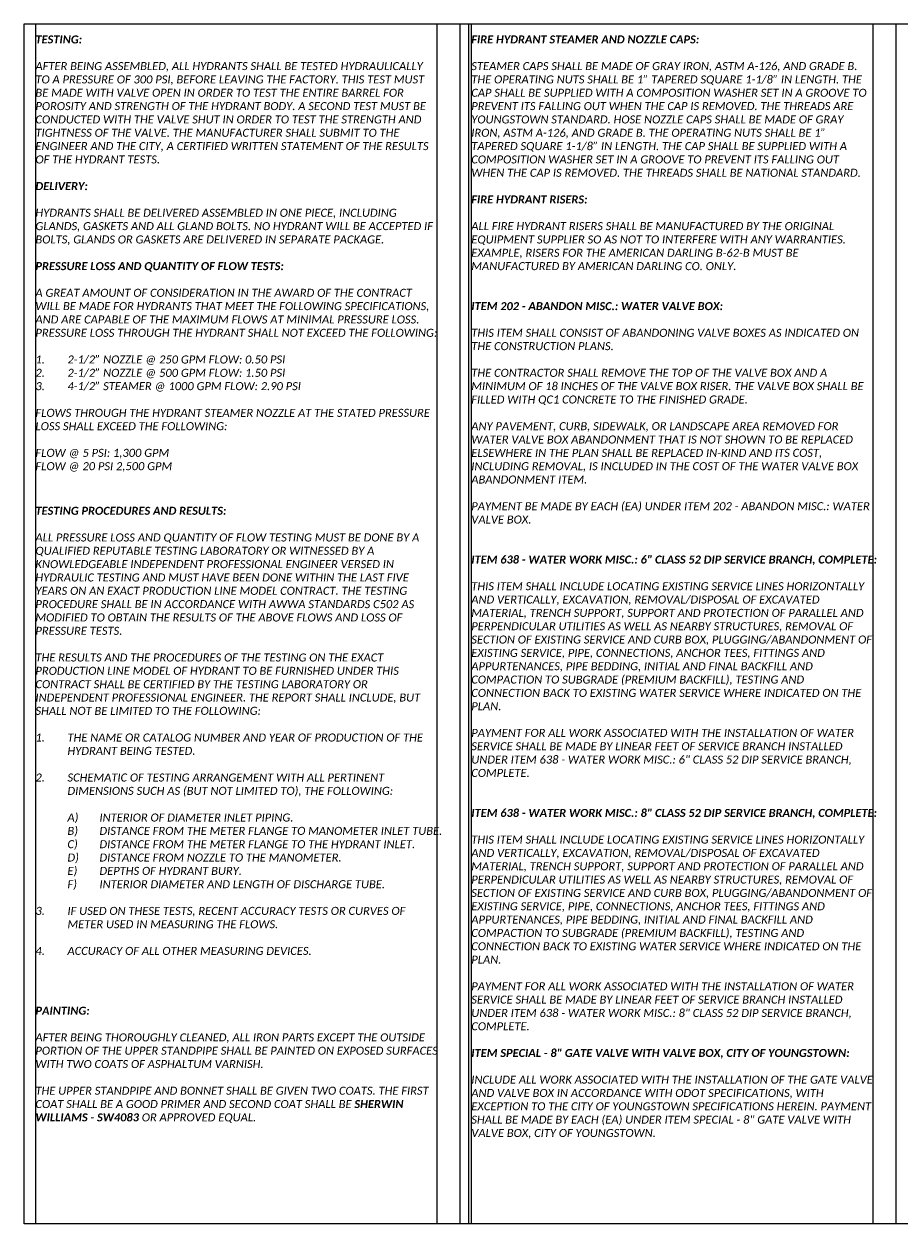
# Model space of a CAD drawing. Header units: feet. Extents: x 0 to 230, y 0 to 21.
# Tile 9 of 10: x 200 to 215, y 0 to 21. Entities that reach past the tile are written whole.
import ezdxf

# ---------------------------------------------------------------- set-up
doc = ezdxf.new("R2010")
doc.units = ezdxf.units.FT
doc.header["$MEASUREMENT"] = 0
doc.layers.add('0_View_Frame_Border', color=7, linetype='Continuous', plot=False)
doc.layers.add('G-ANNO-VPRT', color=215, linetype='Continuous', lineweight=0, plot=False)
doc.layers.add('SH_Text', color=7, linetype='Continuous')
doc.styles.add('Slanted-Normal', font='calibrii.ttf', dxfattribs={"height": 0.14})

msp = doc.modelspace()

# ---------------------------------------------------------------- linework, layer by layer
at = {"layer": '0_View_Frame_Border'}
msp.add_lwpolyline([(199.851, 21), (230.351, 21), (230.351, 0), (199.851, 0)], close=True, dxfattribs=at)
at = {"layer": 'G-ANNO-VPRT'}
for p, q in [((200.051, 21), (200.051, 0)), ((207.076, 21), (207.076, 0)), ((207.626, 21), (207.626, 0)), ((207.676, 21), (207.676, 0)), ((214.701, 21), (214.701, 0))]:
    msp.add_line(p, q, dxfattribs=at)
at = {"layer": 'G-ANNO-VPRT', "color": 1}
for p, q in [((207.476, 21), (207.476, 0)), ((215.101, 21), (215.101, 0))]:
    msp.add_line(p, q, dxfattribs=at)

# ---------------------------------------------------------------- texts
at = {"layer": 'SH_Text', "char_height": 0.14, "width": 7.025, "attachment_point": 1, "style": 'Slanted-Normal'}
for s, insert in [('{\\fCalibri|b1|i1|c0|p34;TESTING:\\P}\\PAFTER BEING ASSEMBLED, ALL HYDRANTS SHALL BE TESTED HYDRAULICALLY TO A PRESSURE OF 300 PSI, BEFORE LEAVING THE FACTORY. THIS TEST MUST BE MADE WITH VALVE OPEN IN ORDER TO TEST THE ENTIRE BARREL FOR POROSITY AND STRENGTH OF THE HYDRANT BODY. A SECOND TEST MUST BE CONDUCTED WITH THE VALVE SHUT IN ORDER TO TEST THE STRENGTH AND TIGHTNESS OF THE VALVE. THE MANUFACTURER SHALL SUBMIT TO THE ENGINEER AND THE CITY, A CERTIFIED WRITTEN STATEMENT OF THE RESULTS OF THE HYDRANT TESTS.\\P{\\fCalibri|b1|i1|c0|p34;\\PDELIVERY:\\P}\\PHYDRANTS SHALL BE DELIVERED ASSEMBLED IN ONE PIECE, INCLUDING GLANDS, GASKETS AND ALL GLAND BOLTS. NO HYDRANT WILL BE ACCEPTED IF BOLTS, GLANDS OR GASKETS ARE DELIVERED IN SEPARATE PACKAGE. \\P{\\fCalibri|b1|i1|c0|p34;\\PPRESSURE LOSS AND QUANTITY OF FLOW TESTS:\\fCalibri|b0|i1|c0|p34;\\L\\P}\\PA GREAT AMOUNT OF CONSIDERATION IN THE AWARD OF THE CONTRACT WILL BE MADE FOR HYDRANTS THAT MEET THE FOLLOWING SPECIFICATIONS, AND ARE CAPABLE OF THE MAXIMUM FLOWS AT MINIMAL PRESSURE LOSS. PRESSURE LOSS THROUGH THE HYDRANT SHALL NOT EXCEED THE FOLLOWING:\\P\\P\\pxi-4,l4;1.^I2-1/2” NOZZLE @ 250 GPM FLOW: 0.50 PSI\\P2.^I2-1/2” NOZZLE @ 500 GPM FLOW: 1.50 PSI\\P3.^I4-1/2” STEAMER @ 1000 GPM FLOW: 2.90 PSI\\P\\pi0,l0;\\PFLOWS THROUGH THE HYDRANT STEAMER NOZZLE AT THE STATED PRESSURE LOSS SHALL EXCEED THE FOLLOWING:\\P\\PFLOW @ 5 PSI: 1,300 GPM\\PFLOW @ 20 PSI 2,500 GPM^I^I', (200.051, 20.8)), ('{\\fCalibri|b1|i1|c0|p34;FIRE HYDRANT STEAMER AND NOZZLE CAPS:\\P}\\PSTEAMER CAPS SHALL BE MADE OF GRAY IRON, ASTM A-126, AND GRADE B. THE OPERATING NUTS SHALL BE 1” TAPERED SQUARE 1-1/8” IN LENGTH. THE CAP SHALL BE SUPPLIED WITH A COMPOSITION WASHER SET IN A GROOVE TO PREVENT ITS FALLING OUT WHEN THE CAP IS REMOVED. THE THREADS ARE YOUNGSTOWN STANDARD. HOSE NOZZLE CAPS SHALL BE MADE OF GRAY IRON, ASTM A-126, AND GRADE B. THE OPERATING NUTS SHALL BE 1” TAPERED SQUARE 1-1/8” IN LENGTH. THE CAP SHALL BE SUPPLIED WITH A COMPOSITION WASHER SET IN A GROOVE TO PREVENT ITS FALLING OUT WHEN THE CAP IS REMOVED. THE THREADS SHALL BE NATIONAL STANDARD.\\P\\P{\\fCalibri|b1|i1|c0|p34;FIRE HYDRANT RISERS:\\P}\\PALL FIRE HYDRANT RISERS SHALL BE MANUFACTURED BY THE ORIGINAL EQUIPMENT SUPPLIER SO AS NOT TO INTERFERE WITH ANY WARRANTIES. EXAMPLE, RISERS FOR THE AMERICAN DARLING B-62-B MUST BE MANUFACTURED BY AMERICAN DARLING CO. ONLY.\\P{\\A1;\\P\\P\\A0;\\fCalibri|b1|i1|c0|p34;ITEM 202 - ABANDON MISC.: WATER VALVE BOX:\\P}\\PTHIS ITEM SHALL CONSIST OF ABANDONING VALVE BOXES AS INDICATED ON THE CONSTRUCTION PLANS.\\P\\PTHE CONTRACTOR SHALL REMOVE THE TOP OF THE VALVE BOX AND A MINIMUM OF 18 INCHES OF THE VALVE BOX RISER. THE VALVE BOX SHALL BE FILLED WITH QC1 CONCRETE TO THE FINISHED GRADE. \\P\\PANY PAVEMENT, CURB, SIDEWALK, OR LANDSCAPE AREA REMOVED FOR WATER VALVE BOX ABANDONMENT THAT IS NOT SHOWN TO BE REPLACED ELSEWHERE IN THE PLAN SHALL BE REPLACED IN-KIND AND ITS COST, INCLUDING REMOVAL, IS INCLUDED IN THE COST OF THE WATER VALVE BOX ABANDONMENT ITEM.\\P\\PPAYMENT BE MADE BY EACH (EA) UNDER ITEM 202 - ABANDON MISC.: WATER VALVE BOX. \\P\\P\\P{\\fCalibri|b1|i1|c0|p34;ITEM 638 - WATER WORK MISC.: 6" CLASS 52 DIP SERVICE BRANCH, COMPLETE:\\P}\\PTHIS ITEM SHALL INCLUDE LOCATING EXISTING SERVICE LINES HORIZONTALLY AND VERTICALLY, EXCAVATION, REMOVAL/DISPOSAL OF EXCAVATED MATERIAL, TRENCH SUPPORT, SUPPORT AND PROTECTION OF PARALLEL AND PERPENDICULAR UTILITIES AS WELL AS NEARBY STRUCTURES, REMOVAL OF SECTION OF EXISTING SERVICE AND CURB BOX, PLUGGING/ABANDONMENT OF EXISTING SERVICE, PIPE, CONNECTIONS, ANCHOR TEES, FITTINGS AND APPURTENANCES, PIPE BEDDING, INITIAL AND FINAL BACKFILL AND COMPACTION TO SUBGRADE (PREMIUM BACKFILL), TESTING AND CONNECTION BACK TO EXISTING WATER SERVICE WHERE INDICATED ON THE PLAN. \\P\\PPAYMENT FOR ALL WORK ASSOCIATED WITH THE INSTALLATION OF WATER SERVICE SHALL BE MADE BY LINEAR FEET OF SERVICE BRANCH INSTALLED UNDER ITEM 638 - WATER WORK MISC.: 6" CLASS 52 DIP SERVICE BRANCH, COMPLETE.\\P\\P\\P{\\fCalibri|b1|i1|c0|p34;ITEM 638 - WATER WORK MISC.: 8" CLASS 52 DIP SERVICE BRANCH, COMPLETE:\\P}\\PTHIS ITEM SHALL INCLUDE LOCATING EXISTING SERVICE LINES HORIZONTALLY AND VERTICALLY, EXCAVATION, REMOVAL/DISPOSAL OF EXCAVATED MATERIAL, TRENCH SUPPORT, SUPPORT AND PROTECTION OF PARALLEL AND PERPENDICULAR UTILITIES AS WELL AS NEARBY STRUCTURES, REMOVAL OF SECTION OF EXISTING SERVICE AND CURB BOX, PLUGGING/ABANDONMENT OF EXISTING SERVICE, PIPE, CONNECTIONS, ANCHOR TEES, FITTINGS AND APPURTENANCES, PIPE BEDDING, INITIAL AND FINAL BACKFILL AND COMPACTION TO SUBGRADE (PREMIUM BACKFILL), TESTING AND CONNECTION BACK TO EXISTING WATER SERVICE WHERE INDICATED ON THE PLAN. \\P\\PPAYMENT FOR ALL WORK ASSOCIATED WITH THE INSTALLATION OF WATER SERVICE SHALL BE MADE BY LINEAR FEET OF SERVICE BRANCH INSTALLED UNDER ITEM 638 - WATER WORK MISC.: 8" CLASS 52 DIP SERVICE BRANCH, COMPLETE. \\P\\P{\\fCalibri|b1|i1|c0|p34;ITEM SPECIAL - 8" GATE VALVE WITH VALVE BOX, CITY OF YOUNGSTOWN:\\P}\\PINCLUDE ALL WORK ASSOCIATED WITH THE INSTALLATION OF THE GATE VALVE AND VALVE BOX IN ACCORDANCE WITH ODOT SPECIFICATIONS, WITH EXCEPTION TO THE CITY OF YOUNGSTOWN SPECIFICATIONS HEREIN. PAYMENT SHALL BE MADE BY EACH (EA) UNDER ITEM SPECIAL - 8" GATE VALVE WITH VALVE BOX, CITY OF YOUNGSTOWN.', (207.676, 20.8)), ('{\\fCalibri|b1|i1|c0|p34;TESTING PROCEDURES AND RESULTS:\\P}\\PALL PRESSURE LOSS AND QUANTITY OF FLOW TESTING MUST BE DONE BY A QUALIFIED REPUTABLE TESTING LABORATORY OR WITNESSED BY A KNOWLEDGEABLE INDEPENDENT PROFESSIONAL ENGINEER VERSED IN HYDRAULIC TESTING AND MUST HAVE BEEN DONE WITHIN THE LAST FIVE YEARS ON AN EXACT PRODUCTION LINE MODEL CONTRACT. THE TESTING PROCEDURE SHALL BE IN ACCORDANCE WITH AWWA STANDARDS C502 AS MODIFIED TO OBTAIN THE RESULTS OF THE ABOVE FLOWS AND LOSS OF PRESSURE TESTS.\\P\\PTHE RESULTS AND THE PROCEDURES OF THE TESTING ON THE EXACT PRODUCTION LINE MODEL OF HYDRANT TO BE FURNISHED UNDER THIS CONTRACT SHALL BE CERTIFIED BY THE TESTING LABORATORY OR INDEPENDENT PROFESSIONAL ENGINEER. THE REPORT SHALL INCLUDE, BUT SHALL NOT BE LIMITED TO THE FOLLOWING: \\P\\P\\pxi-4,l4;1.^ITHE NAME OR CATALOG NUMBER AND YEAR OF PRODUCTION OF THE HYDRANT BEING TESTED.\\P\\pi0,l0;\\P\\pi-4,l4;2.^ISCHEMATIC OF TESTING ARRANGEMENT WITH ALL PERTINENT DIMENSIONS SUCH AS (BUT NOT LIMITED TO), THE FOLLOWING:\\P\\pi0,l0;\\P\\pi4;A)^IINTERIOR OF DIAMETER INLET PIPING.\\PB)^IDISTANCE FROM THE METER FLANGE TO MANOMETER INLET TUBE.\\PC)^IDISTANCE FROM THE METER FLANGE TO THE HYDRANT INLET.\\PD)^IDISTANCE FROM NOZZLE TO THE MANOMETER.\\PE)^IDEPTHS OF HYDRANT BURY.\\PF)^IINTERIOR DIAMETER AND LENGTH OF DISCHARGE TUBE.\\P\\pi0;\\P\\pi-4,l4;3.^IIF USED ON THESE TESTS, RECENT ACCURACY TESTS OR CURVES OF METER USED IN MEASURING THE FLOWS.\\P\\pi0,l0;\\P\\pi-4,l4;4.^IACCURACY OF ALL OTHER MEASURING DEVICES. ', (200.051, 12.551)), ('{\\fCalibri|b1|i1|c0|p34;PAINTING:\\P}\\PAFTER BEING THOROUGHLY CLEANED, ALL IRON PARTS EXCEPT THE OUTSIDE PORTION OF THE UPPER STANDPIPE SHALL BE PAINTED ON EXPOSED SURFACES WITH TWO COATS OF ASPHALTUM VARNISH.\\P\\PTHE UPPER STANDPIPE AND BONNET SHALL BE GIVEN TWO COATS. THE FIRST COAT SHALL BE A GOOD PRIMER AND SECOND COAT SHALL BE {\\fCalibri|b1|i1|c0|p34;SHERWIN WILLIAMS - SW4083} OR APPROVED EQUAL. ', (200.051, 3.803))]:
    msp.add_mtext(s, dxfattribs=dict(at, insert=insert))

doc.saveas('drawing.dxf')
